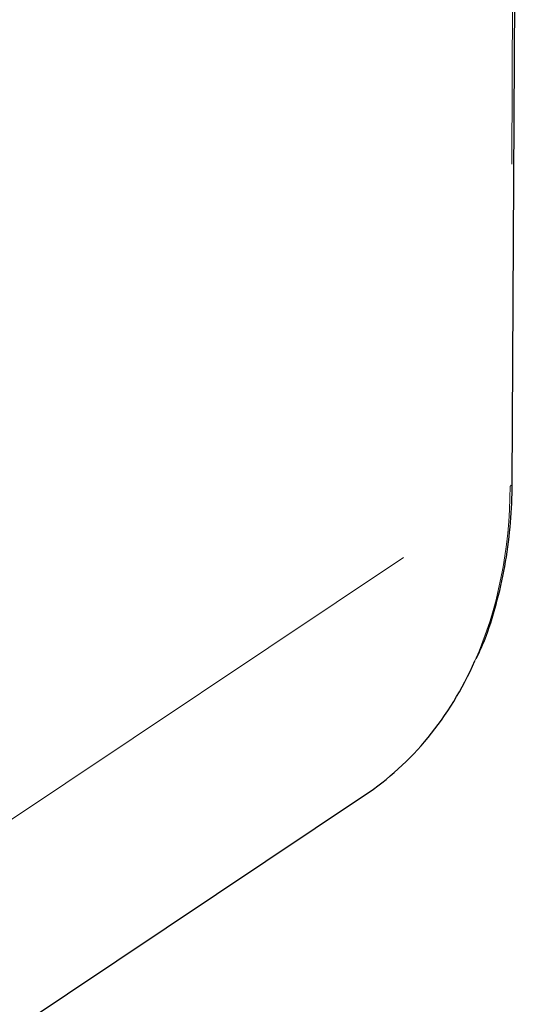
# Model space of a CAD drawing. Header units: millimetres. Extents: x 0 to 4205, y 0 to 2970.
# Tile 7 of 85: x 1669 to 1709, y 327 to 405. Entities that reach past the tile are written whole.
import ezdxf

# ---------------------------------------------------------------- set-up
doc = ezdxf.new("R2010")
doc.units = ezdxf.units.MM
doc.header["$LTSCALE"] = 5

msp = doc.modelspace()

# ---------------------------------------------------------------- linework, layer by layer
at = {"color": 7, "linetype": 'Continuous', "lineweight": 25}
for p, q in [((1708.309, 368.277), (1709.183, 537.868)), ((1634.923, 302.398), (1696.674, 343.672))]:
    msp.add_line(p, q, dxfattribs=at)
at = {"color": 8, "linetype": 'Continuous', "lineweight": 18}
for p, q in [((1708.274, 393.439), (1708.887, 512.263)), ((1708.174, 368.078), (1708.233, 368.123)), ((1654.815, 332.411), (1699.729, 362.431))]:
    msp.add_line(p, q, dxfattribs=at)
msp.add_ellipse((1675.503, 377.634), major_axis=(-19.814, 34.8), ratio=0.745352, start_param=3.644559, end_param=4.054866, dxfattribs=at)
at = {"color": 7, "linetype": 'Continuous', "lineweight": 25}
msp.add_ellipse((1675.503, 377.634), major_axis=(-19.814, 34.8), ratio=0.745352, start_param=3.195006, end_param=3.644559, dxfattribs=at)
msp.add_open_spline([(1705.479, 354.443), (1705.65, 354.808), (1706.232, 356.048), (1706.971, 358.348), (1707.693, 361.314), (1708.137, 364.368), (1708.291, 366.712), (1708.306, 368.009), (1708.309, 368.277)], degree=3, knots=[0, 0, 0, 0, 0.090251, 0.306686, 0.52344, 0.740453, 0.946506, 1, 1, 1, 1], dxfattribs=at)

doc.saveas('drawing.dxf')
